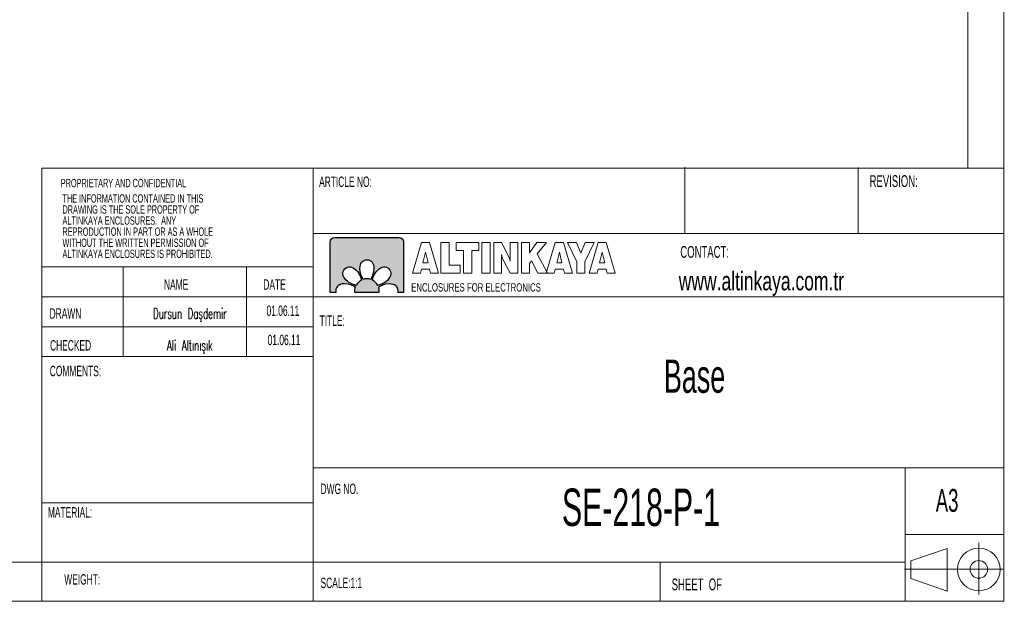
# Model space of a CAD drawing. Header units: millimetres. Extents: x 5 to 415, y 5 to 292.
# Tile 7 of 9: x 289 to 415, y 5 to 79. Entities that reach past the tile are written whole.
import ezdxf

# ---------------------------------------------------------------- set-up
doc = ezdxf.new("R2010")
doc.units = ezdxf.units.MM
doc.layers.add('LAYER_1', color=179, linetype='Continuous', lineweight=15)
doc.layers.add('LAYER_2', color=1, linetype='Continuous')
doc.styles.add('SLDTEXTSTYLE0', font='TXT', dxfattribs={"width": 0.7})
doc.styles.add('SLDTEXTSTYLE1', font='TXT', dxfattribs={"width": 0.605})
doc.styles.add('SLDTEXTSTYLE2', font='TXT', dxfattribs={"width": 0.605, "bigfont": 'bigfont'})

# ---------------------------------------------------------------- blocks, each defined once
blk = doc.blocks.new('Block4')
at = {"color": 7, "linetype": 'Continuous', "lineweight": 0, "insert": (0.07, 1.37), "char_height": 1.3229, "attachment_point": 1, "style": 'SLDTEXTSTYLE0'}
blk.add_mtext('ENCLOSURES FOR ELECTRONICS', dxfattribs=at)
blk = doc.blocks.new('Block5')
at = {"layer": 'LAYER_1'}
for p, q in [((11.82, 8.19), (11.82, 0)), ((6.79, 7.34), (1.01, 5.34)), ((6.79, 7.34), (6.79, 0.54)), ((1.01, 5.34), (1.01, 2.54)), ((0, 4.03), (15.88, 4.03)), ((1.01, 2.54), (6.79, 0.54))]:
    blk.add_line(p, q, dxfattribs=at)
for radius in [3.4, 1.4]:
    blk.add_circle((11.82, 3.99), radius, dxfattribs=at)
blk = doc.blocks.new('Block6')
at = {"layer": 'LAYER_1', "color": 250}
for p, q in [((0, 0), (1.27, 4.36)), ((1.27, 4.36), (2.44, 4.36)), ((2.44, 4.36), (3.71, 0)), ((4.04, 0), (4.04, 4.36)), ((4.04, 4.36), (5.2, 4.36)), ((5.2, 4.36), (5.2, 1.16)), ((6.19, 3.21), (6.19, 4.36)), ((6.19, 4.36), (9.41, 4.36)), ((9.41, 4.36), (9.41, 3.21)), ((9.82, 0), (9.82, 4.36)), ((9.82, 4.36), (11, 4.36)), ((11, 4.36), (11, 0)), ((11.52, 0), (11.52, 4.36)), ((11.52, 4.36), (12.62, 4.36)), ((12.62, 4.36), (13.64, 2.33)), ((13.82, 2.3), (13.82, 4.36)), ((13.82, 4.36), (14.92, 4.36)), ((14.92, 4.36), (14.92, 0)), ((15.42, 0), (15.42, 4.36)), ((15.42, 4.36), (16.57, 4.36)), ((16.57, 4.36), (16.57, 2.92)), ((16.57, 2.92), (17.61, 4.36)), ((17.61, 4.36), (18.96, 4.36)), ((18.96, 4.36), (17.67, 2.75)), ((18.94, 0), (20.21, 4.36)), ((20.21, 4.36), (21.38, 4.36)), ((21.38, 4.36), (22.65, 0)), ((23.27, 1.61), (21.94, 4.36)), ((21.94, 4.36), (23.22, 4.36)), ((23.22, 4.36), (23.84, 2.87)), ((23.84, 2.87), (24.47, 4.36)), ((25.72, 4.36), (24.42, 1.61)), ((24.47, 4.36), (25.72, 4.36)), ((25, 0), (26.27, 4.36)), ((26.27, 4.36), (27.44, 4.36)), ((27.44, 4.36), (28.71, 0)), ((1.86, 3), (1.49, 1.49)), ((2.22, 1.49), (1.86, 3)), ((7.23, 3.21), (6.19, 3.21)), ((7.23, 0), (7.23, 3.21)), ((9.41, 3.21), (8.39, 3.21)), ((8.39, 3.21), (8.39, 0)), ((20.8, 3), (20.43, 1.49)), ((21.16, 1.49), (20.8, 3)), ((26.86, 3), (26.49, 1.49)), ((27.21, 1.49), (26.86, 3)), ((1.49, 1.49), (2.22, 1.49)), ((12.62, 2.04), (12.62, 0)), ((13.82, 0), (12.8, 2.01)), ((16.86, 1.75), (16.57, 1.39)), ((17.74, 0), (16.86, 1.75)), ((17.67, 2.75), (19.12, 0)), ((20.43, 1.49), (21.16, 1.49)), ((23.27, 0), (23.27, 1.61)), ((24.42, 1.61), (24.42, 0)), ((26.49, 1.49), (27.21, 1.49)), ((1.14, 0), (0, 0)), ((1.28, 0.58), (1.14, 0)), ((2.43, 0.58), (1.28, 0.58)), ((2.56, 0), (2.43, 0.58)), ((3.71, 0), (2.56, 0)), ((6.77, 0), (4.04, 0)), ((5.2, 1.16), (6.77, 1.16)), ((6.77, 1.16), (6.77, 0)), ((8.39, 0), (7.23, 0)), ((11, 0), (9.82, 0)), ((12.62, 0), (11.52, 0)), ((14.92, 0), (13.82, 0)), ((16.57, 0), (15.42, 0)), ((16.57, 1.39), (16.57, 0)), ((19.12, 0), (17.74, 0)), ((20.08, 0), (18.94, 0)), ((20.22, 0.58), (20.08, 0)), ((21.37, 0.58), (20.22, 0.58)), ((21.5, 0), (21.37, 0.58)), ((22.65, 0), (21.5, 0)), ((24.42, 0), (23.27, 0)), ((26.14, 0), (25, 0)), ((26.28, 0.58), (26.14, 0)), ((27.43, 0.58), (26.28, 0.58)), ((27.56, 0), (27.43, 0.58)), ((28.71, 0), (27.56, 0))]:
    blk.add_line(p, q, dxfattribs=at)
for points in [[(12.7, 2.26), (12.67, 2.37), (12.63, 2.5), (12.59, 2.64)], [(12.59, 2.64), (12.6, 2.56), (12.61, 2.48), (12.62, 2.4)], [(12.62, 2.4), (12.62, 2.31), (12.62, 2.19), (12.62, 2.04)], [(12.8, 2.01), (12.77, 2.07), (12.74, 2.16), (12.7, 2.26)], [(13.64, 2.33), (13.67, 2.28), (13.7, 2.19), (13.73, 2.09)], [(13.73, 2.09), (13.77, 1.99), (13.81, 1.86), (13.85, 1.71)], [(13.82, 1.97), (13.82, 2.06), (13.82, 2.17), (13.82, 2.3)], [(13.85, 1.71), (13.84, 1.79), (13.83, 1.87), (13.82, 1.97)]]:
    blk.add_open_spline(points, degree=3, dxfattribs=at)
blk = doc.blocks.new('SW_NOTE_0')
at = {"color": 0, "linetype": 'Continuous', "lineweight": 0, "char_height": 1.0583, "attachment_point": 1, "style": 'SLDTEXTSTYLE1'}
for s, insert in [('THE INFORMATION CONTAINED IN THIS', (0, 1.36)), ('DRAWING IS THE SOLE PROPERTY OF', (0, -0.05)), ('ALTINKAYA ENCLOSURES.  ANY', (0, -1.46)), ('REPRODUCTION IN PART OR AS A WHOLE', (0, -2.87)), ('WITHOUT THE WRITTEN PERMISSION OF', (0, -4.28)), ('ALTINKAYA ENCLOSURES IS PROHIBITED.', (0, -5.69))]:
    blk.add_mtext(s, dxfattribs=dict(at, insert=insert))

msp = doc.modelspace()

# ---------------------------------------------------------------- hatches: boundary and pattern name
at = {"layer": 'LAYER_2'}
h = msp.add_hatch(color=256, dxfattribs=at)
edge = h.paths.add_edge_path(flags=0)
edge.add_spline(control_points=[(329.363, 51.312), (329.041, 51.312), (328.778, 51.05), (328.778, 50.727)], knot_values=[0.9444444, 0.9444444, 0.9444444, 0.9444444, 1, 1, 1, 1], weights=[1, 1, 1, 1], degree=3, periodic=0)
edge.add_line((328.778, 50.727), (328.778, 44.291))
edge.add_line((328.778, 44.291), (329.516, 44.291))
edge.add_spline(control_points=[(329.516, 44.291), (329.5, 44.362), (329.491, 44.438), (329.492, 44.518)], knot_values=[0.7777778, 0.7777778, 0.7777778, 0.7777778, 0.8333333, 0.8333333, 0.8333333, 0.8333333], weights=[1, 1, 1, 1], degree=3, periodic=0)
edge.add_spline(control_points=[(329.492, 44.518), (329.489, 45.083), (329.911, 45.404), (330.619, 45.418)], knot_values=[0.7222222, 0.7222222, 0.7222222, 0.7222222, 0.7777778, 0.7777778, 0.7777778, 0.7777778], weights=[1, 1, 1, 1], degree=3, periodic=0)
edge.add_spline(control_points=[(330.619, 45.418), (331.239, 45.429), (331.856, 45.083), (331.999, 44.997)], knot_values=[0.6666667, 0.6666667, 0.6666667, 0.6666667, 0.7222222, 0.7222222, 0.7222222, 0.7222222], weights=[1, 1, 1, 1], degree=3, periodic=0)
edge.add_spline(control_points=[(331.999, 44.997), (331.948, 44.845), (331.921, 44.683), (331.921, 44.514)], knot_values=[0.6111111, 0.6111111, 0.6111111, 0.6111111, 0.6666667, 0.6666667, 0.6666667, 0.6666667], weights=[1, 1, 1, 1], degree=3, periodic=0)
edge.add_spline(control_points=[(331.921, 44.514), (331.921, 44.438), (331.926, 44.364), (331.937, 44.291)], knot_values=[0.5555556, 0.5555556, 0.5555556, 0.5555556, 0.6111111, 0.6111111, 0.6111111, 0.6111111], weights=[1, 1, 1, 1], degree=3, periodic=0)
edge.add_line((331.937, 44.291), (334.981, 44.291))
edge.add_spline(control_points=[(334.981, 44.291), (334.992, 44.364), (334.997, 44.438), (334.997, 44.514)], knot_values=[0.4444444, 0.4444444, 0.4444444, 0.4444444, 0.5, 0.5, 0.5, 0.5], weights=[1, 1, 1, 1], degree=3, periodic=0)
edge.add_spline(control_points=[(334.997, 44.514), (334.997, 44.68), (334.971, 44.839), (334.922, 44.989)], knot_values=[0.3888889, 0.3888889, 0.3888889, 0.3888889, 0.4444444, 0.4444444, 0.4444444, 0.4444444], weights=[1, 1, 1, 1], degree=3, periodic=0)
edge.add_spline(control_points=[(334.922, 44.989), (335.07, 45.077), (335.683, 45.419), (336.299, 45.408)], knot_values=[0.3333333, 0.3333333, 0.3333333, 0.3333333, 0.3888889, 0.3888889, 0.3888889, 0.3888889], weights=[1, 1, 1, 1], degree=3, periodic=0)
edge.add_spline(control_points=[(336.299, 45.408), (337.007, 45.395), (337.429, 45.073), (337.427, 44.509)], knot_values=[0.2777778, 0.2777778, 0.2777778, 0.2777778, 0.3333333, 0.3333333, 0.3333333, 0.3333333], weights=[1, 1, 1, 1], degree=3, periodic=0)
edge.add_spline(control_points=[(337.427, 44.509), (337.427, 44.432), (337.419, 44.359), (337.404, 44.291)], knot_values=[0.2222222, 0.2222222, 0.2222222, 0.2222222, 0.2777778, 0.2777778, 0.2777778, 0.2777778], weights=[1, 1, 1, 1], degree=3, periodic=0)
edge.add_line((337.404, 44.291), (338.14, 44.291))
edge.add_line((338.14, 44.291), (338.14, 50.727))
edge.add_spline(control_points=[(338.14, 50.727), (338.14, 51.05), (337.877, 51.312), (337.555, 51.312)], knot_values=[0.0555556, 0.0555556, 0.0555556, 0.0555556, 0.1111111, 0.1111111, 0.1111111, 0.1111111], weights=[1, 1, 1, 1], degree=3, periodic=0)
edge.add_line((337.555, 51.312), (329.363, 51.312))
edge = h.paths.add_edge_path(flags=0)
edge.add_spline(control_points=[(333.943, 45.974), (333.791, 46.025), (333.628, 46.052), (333.459, 46.052)], knot_values=[0.6666667, 0.6666667, 0.6666667, 0.6666667, 0.8333333, 0.8333333, 0.8333333, 0.8333333], weights=[1, 1, 1, 1], degree=3, periodic=0)
edge.add_spline(control_points=[(333.459, 46.052), (333.293, 46.052), (333.133, 46.026), (332.984, 45.977)], knot_values=[0.8333333, 0.8333333, 0.8333333, 0.8333333, 1, 1, 1, 1], weights=[1, 1, 1, 1], degree=3, periodic=0)
edge.add_spline(control_points=[(332.984, 45.977), (332.895, 46.124), (332.553, 46.737), (332.565, 47.354)], knot_values=[0, 0, 0, 0, 0.1666667, 0.1666667, 0.1666667, 0.1666667], weights=[1, 1, 1, 1], degree=3, periodic=0)
edge.add_spline(control_points=[(332.565, 47.354), (332.578, 48.062), (332.9, 48.483), (333.464, 48.481)], knot_values=[0.1666667, 0.1666667, 0.1666667, 0.1666667, 0.3333333, 0.3333333, 0.3333333, 0.3333333], weights=[1, 1, 1, 1], degree=3, periodic=0)
edge.add_spline(control_points=[(333.464, 48.481), (334.028, 48.483), (334.35, 48.062), (334.363, 47.354)], knot_values=[0.3333333, 0.3333333, 0.3333333, 0.3333333, 0.5, 0.5, 0.5, 0.5], weights=[1, 1, 1, 1], degree=3, periodic=0)
edge.add_spline(control_points=[(334.363, 47.354), (334.374, 46.733), (334.028, 46.117), (333.943, 45.974)], knot_values=[0.5, 0.5, 0.5, 0.5, 0.6666667, 0.6666667, 0.6666667, 0.6666667], weights=[1, 1, 1, 1], degree=3, periodic=0)
edge = h.paths.add_edge_path(flags=0)
edge.add_spline(control_points=[(332.091, 47.16), (332.537, 46.731), (332.728, 46.052), (332.769, 45.889)], knot_values=[0.6, 0.6, 0.6, 0.6, 0.8, 0.8, 0.8, 0.8], weights=[1, 1, 1, 1], degree=3, periodic=0)
edge.add_spline(control_points=[(332.769, 45.889), (332.476, 45.741), (332.237, 45.503), (332.088, 45.212)], knot_values=[0.8, 0.8, 0.8, 0.8, 1, 1, 1, 1], weights=[1, 1, 1, 1], degree=3, periodic=0)
edge.add_spline(control_points=[(332.088, 45.212), (331.919, 45.254), (331.246, 45.446), (330.819, 45.889)], knot_values=[0, 0, 0, 0, 0.2, 0.2, 0.2, 0.2], weights=[1, 1, 1, 1], degree=3, periodic=0)
edge.add_spline(control_points=[(330.819, 45.889), (330.328, 46.399), (330.257, 46.924), (330.658, 47.322)], knot_values=[0.2, 0.2, 0.2, 0.2, 0.4, 0.4, 0.4, 0.4], weights=[1, 1, 1, 1], degree=3, periodic=0)
edge.add_spline(control_points=[(330.658, 47.322), (331.056, 47.722), (331.581, 47.652), (332.091, 47.16)], knot_values=[0.4, 0.4, 0.4, 0.4, 0.6, 0.6, 0.6, 0.6], weights=[1, 1, 1, 1], degree=3, periodic=0)
edge = h.paths.add_edge_path(flags=0)
edge.add_spline(control_points=[(336.106, 45.882), (335.676, 45.436), (334.997, 45.245), (334.834, 45.204)], knot_values=[0.6, 0.6, 0.6, 0.6, 0.8, 0.8, 0.8, 0.8], weights=[1, 1, 1, 1], degree=3, periodic=0)
edge.add_spline(control_points=[(334.834, 45.204), (334.687, 45.497), (334.449, 45.736), (334.157, 45.885)], knot_values=[0.8, 0.8, 0.8, 0.8, 1, 1, 1, 1], weights=[1, 1, 1, 1], degree=3, periodic=0)
edge.add_spline(control_points=[(334.157, 45.885), (334.199, 46.053), (334.391, 46.726), (334.834, 47.153)], knot_values=[0, 0, 0, 0, 0.2, 0.2, 0.2, 0.2], weights=[1, 1, 1, 1], degree=3, periodic=0)
edge.add_spline(control_points=[(334.834, 47.153), (335.344, 47.645), (335.87, 47.715), (336.267, 47.315)], knot_values=[0.2, 0.2, 0.2, 0.2, 0.4, 0.4, 0.4, 0.4], weights=[1, 1, 1, 1], degree=3, periodic=0)
edge.add_spline(control_points=[(336.267, 47.315), (336.668, 46.917), (336.597, 46.392), (336.106, 45.882)], knot_values=[0.4, 0.4, 0.4, 0.4, 0.6, 0.6, 0.6, 0.6], weights=[1, 1, 1, 1], degree=3, periodic=0)

# ---------------------------------------------------------------- linework, layer by layer
at = {"layer": 'LAYER_1'}
for p, q in [((414.595, 5), (414.595, 292)), ((410, 287), (410, 60.159)), ((373.964, 51.832), (373.964, 60.25)), ((396.027, 51.832), (396.027, 60.231)), ((326.6, 60.159), (292.067, 60.159)), ((292.067, 60.159), (292.067, 5)), ((326.6, 60.159), (414.595, 60.159)), ((326.6, 60.159), (326.6, 5)), ((414.595, 51.832), (326.6, 51.832)), ((326.6, 47.591), (292.067, 47.591)), ((302.411, 47.591), (302.411, 36.14)), ((318.106, 47.591), (318.106, 36.15)), ((292.067, 43.751), (326.6, 43.751)), ((326.6, 43.751), (414.595, 43.751)), ((292.067, 39.941), (326.6, 39.941)), ((326.6, 36.15), (292.067, 36.15)), ((326.6, 22), (414.595, 22)), ((402, 9.25), (402, 22)), ((292.067, 17.52), (326.6, 17.52)), ((414.595, 13.5), (402, 13.5)), ((227.8, 10), (402, 10)), ((370.8, 5), (370.8, 10)), ((402, 10), (402, 5)), ((5, 5), (414.595, 5))]:
    msp.add_line(p, q, dxfattribs=at)
at = {"layer": 'LAYER_2', "color": 22}
for p, q in [((328.778, 44.291), (328.778, 50.727)), ((329.363, 51.312), (337.555, 51.312)), ((338.14, 50.727), (338.14, 44.291)), ((329.516, 44.291), (328.778, 44.291)), ((334.981, 44.291), (331.937, 44.291)), ((338.14, 44.291), (337.404, 44.291))]:
    msp.add_line(p, q, dxfattribs=at)
for points in [[(328.778, 50.727), (328.778, 51.05), (329.041, 51.312), (329.363, 51.312)], [(337.555, 51.312), (337.877, 51.312), (338.14, 51.05), (338.14, 50.727)], [(330.658, 47.322), (331.056, 47.722), (331.581, 47.652), (332.091, 47.16)], [(332.565, 47.354), (332.578, 48.062), (332.9, 48.483), (333.464, 48.481)], [(333.464, 48.481), (334.028, 48.483), (334.35, 48.062), (334.363, 47.354)], [(334.834, 47.153), (335.344, 47.645), (335.87, 47.715), (336.267, 47.315)], [(330.819, 45.889), (330.328, 46.399), (330.257, 46.924), (330.658, 47.322)], [(332.091, 47.16), (332.537, 46.731), (332.728, 46.052), (332.769, 45.889)], [(332.984, 45.977), (332.895, 46.124), (332.553, 46.737), (332.565, 47.354)], [(334.363, 47.354), (334.374, 46.733), (334.028, 46.117), (333.943, 45.974)], [(334.157, 45.885), (334.199, 46.053), (334.391, 46.726), (334.834, 47.153)], [(336.267, 47.315), (336.668, 46.917), (336.597, 46.392), (336.106, 45.882)], [(330.619, 45.418), (329.911, 45.404), (329.489, 45.083), (329.492, 44.518)], [(331.999, 44.997), (331.856, 45.083), (331.239, 45.429), (330.619, 45.418)], [(332.088, 45.212), (331.919, 45.254), (331.246, 45.446), (330.819, 45.889)], [(332.769, 45.889), (332.476, 45.741), (332.237, 45.503), (332.088, 45.212)], [(333.459, 46.052), (333.293, 46.052), (333.133, 46.026), (332.984, 45.977)], [(333.943, 45.974), (333.791, 46.025), (333.628, 46.052), (333.459, 46.052)], [(334.834, 45.204), (334.687, 45.497), (334.449, 45.736), (334.157, 45.885)], [(336.106, 45.882), (335.676, 45.436), (334.997, 45.245), (334.834, 45.204)], [(336.299, 45.408), (335.683, 45.419), (335.07, 45.077), (334.922, 44.989)], [(337.427, 44.509), (337.429, 45.073), (337.007, 45.395), (336.299, 45.408)], [(329.492, 44.518), (329.491, 44.438), (329.5, 44.362), (329.516, 44.291)], [(331.921, 44.514), (331.921, 44.683), (331.948, 44.845), (331.999, 44.997)], [(331.937, 44.291), (331.926, 44.364), (331.921, 44.438), (331.921, 44.514)], [(334.922, 44.989), (334.971, 44.839), (334.997, 44.68), (334.997, 44.514)], [(334.997, 44.514), (334.997, 44.438), (334.992, 44.364), (334.981, 44.291)], [(337.404, 44.291), (337.419, 44.359), (337.427, 44.432), (337.427, 44.509)]]:
    msp.add_open_spline(points, degree=3, dxfattribs=at)

# ---------------------------------------------------------------- block references
at = {"color": 7, "linetype": 'Continuous', "lineweight": 0}
msp.add_blockref('SW_NOTE_0', (294.686, 55.457), dxfattribs=at)
at = {"color": 7, "linetype": 'Continuous'}
for name, p, xscale, yscale, zscale in [('Block6', (339.258, 46.751), 0.9, 0.9, 0.9), ('Block4', (339.044, 44.394), 0.8, 0.8, 0.8), ('Block5', (401.945, 5.87), 0.8, 0.8, 0.8)]:
    msp.add_blockref(name, p, dxfattribs=dict(at, xscale=xscale, yscale=yscale, zscale=zscale))

# ---------------------------------------------------------------- texts
at = {"color": 7, "linetype": 'Continuous', "lineweight": 0}
for s, insert, char_height, attachment_point, style in [('ARTICLE NO:', (327.372, 59.073), 1.32292, 1, 'SLDTEXTSTYLE1'), ('REVISION:', (397.488, 59.243), 1.5, 1, 'SLDTEXTSTYLE1'), ('PROPRIETARY AND CONFIDENTIAL', (294.469, 58.774), 1.05833, 1, 'SLDTEXTSTYLE1'), ('CONTACT:', (373.379, 50.23), 1.5, 1, 'SLDTEXTSTYLE1'), ('www.altinkaya.com.tr', (373.178, 46.964), 2.38125, 1, 'SLDTEXTSTYLE0'), ('NAME', (307.616, 45.996), 1.3229, 1, 'SLDTEXTSTYLE1'), ('DATE', (320.264, 45.996), 1.3229, 1, 'SLDTEXTSTYLE1'), ('01.06.11', (322.761, 42.654), 1.3229, 2, 'SLDTEXTSTYLE1'), ('DRAWN', (293.043, 42.302), 1.3229, 1, 'SLDTEXTSTYLE1'), ('Dursun Daşdemir', (310.911, 42.302), 1.32292, 2, 'SLDTEXTSTYLE2'), ('TITLE:', (327.438, 41.388), 1.3229, 1, 'SLDTEXTSTYLE1'), ('01.06.11', (322.905, 38.937), 1.3229, 2, 'SLDTEXTSTYLE1'), ('CHECKED', (293.103, 38.244), 1.3229, 1, 'SLDTEXTSTYLE1'), ('Ali Altınışık', (310.911, 38.244), 1.32292, 2, 'SLDTEXTSTYLE2'), ('COMMENTS:', (293.07, 34.976), 1.3229, 1, 'SLDTEXTSTYLE1'), ('DWG NO.', (327.555, 19.978), 1.3229, 1, 'SLDTEXTSTYLE1'), ('A3', (405.921, 19.3), 2.9104, 1, 'SLDTEXTSTYLE1'), ('MATERIAL:', (292.826, 16.987), 1.3229, 1, 'SLDTEXTSTYLE1')]:
    msp.add_mtext(s, dxfattribs=dict(at, insert=insert, char_height=char_height, attachment_point=attachment_point, style=style))
at = {"layer": 'LAYER_1', "style": 'SLDTEXTSTYLE1'}
for s, insert, char_height, attachment_point in [('Base', (375.196, 35.776), 4.2333, 2), ('SE-218-P-1', (368.371, 19.349), 4.7625, 2), ('WEIGHT:', (294.915, 8.452), 1.3229, 1), ('SCALE:1:1', (327.555, 8.01), 1.3229, 1), ('SHEET  OF', (372.278, 7.9), 1.5, 1)]:
    msp.add_mtext(s, dxfattribs=dict(at, insert=insert, char_height=char_height, attachment_point=attachment_point))

doc.saveas('drawing.dxf')
